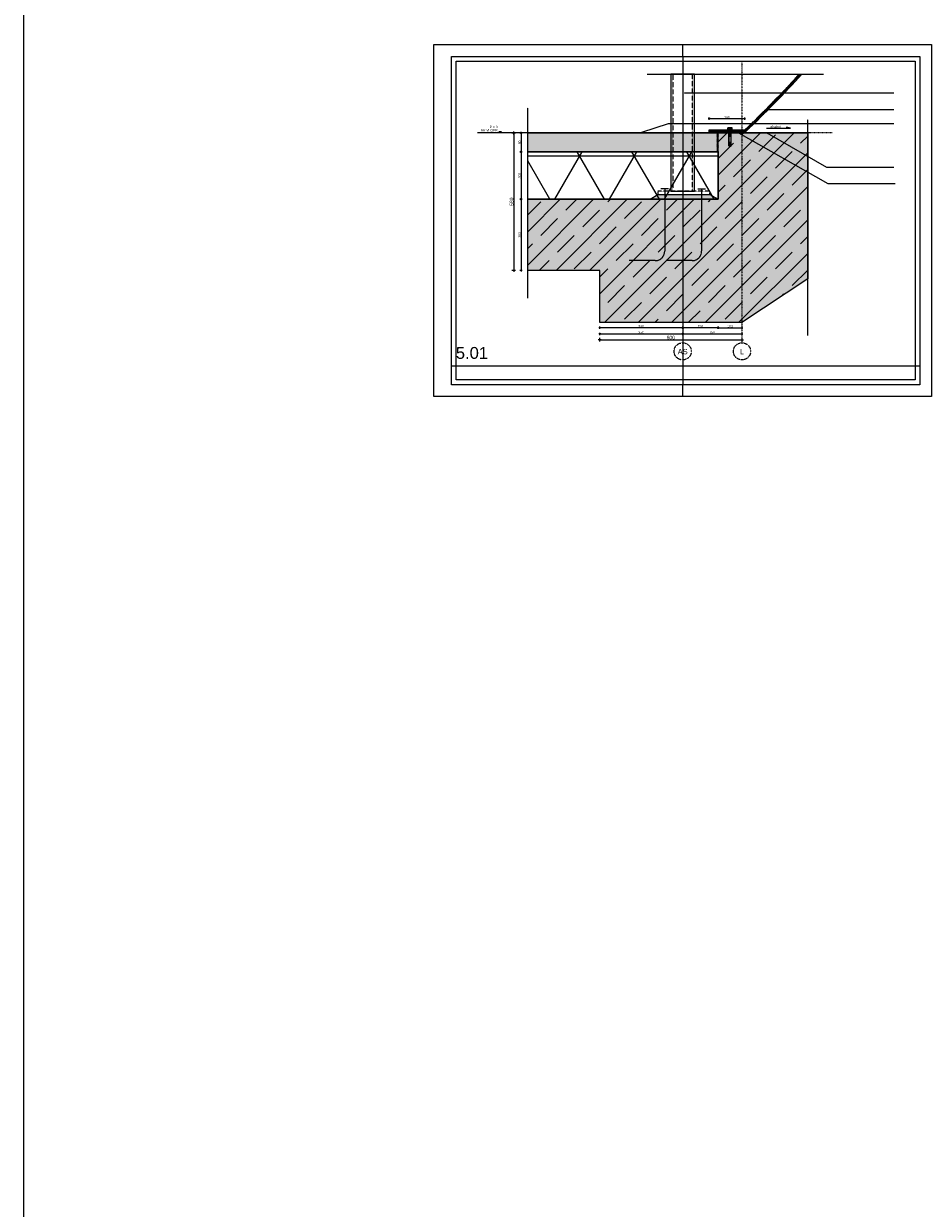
# Model space of a CAD drawing. Header units: metres. Extents: x 135527 to 1530300, y -118103 to -69281.
# Tile 1 of 89: x 140583 to 144399, y -109253 to -104254. Entities that reach past the tile are written whole.
import ezdxf
from ezdxf.enums import TextEntityAlignment as Align

# ---------------------------------------------------------------- set-up
doc = ezdxf.new("R2010")
doc.units = ezdxf.units.M
doc.header["$LTSCALE"] = 0.1
doc.set_wipeout_variables(frame=1)
doc.header["$PDMODE"] = 35
for name, pattern in [('DASHDOT2', [12.7, 6.35, -3.175, 0, -3.175]), ('DASHED', [0.75, 0.5, -0.25]), ('HIDDEN', [0.375, 0.25, -0.125]), ('HIDDEN2', [4.7625, 3.175, -1.5875])]:
    doc.linetypes.add(name, pattern=pattern)
doc.layers.get('DEFPOINTS').update_dxf_attribs({"color": 6})
for name, color, linetype in [('22', 7, 'Continuous'), ('32', 4, 'Continuous'), ('_01-STRAMIENEN', 8, 'DASHDOT2'), ('_01_Afbreeklijnen', 2, 'HIDDEN'), ('_01_Hoogtelijnen', 253, 'HIDDEN'), ('_02-SECTION', 2, 'Continuous'), ('_02-section-thick', 3, 'Continuous'), ('_03-PROJECTION', 1, 'Continuous'), ('_04-HIDDEN', 7, 'HIDDEN2'), ('_04-plafond', 252, 'HIDDEN2'), ('_05text100', 8, 'Continuous'), ('_06-DIMENSIONS', 7, 'Continuous'), ('_06dimentions5', 7, 'Continuous'), ('_07-SYMBOLS', 8, 'Continuous'), ('_09-HATCH', 7, 'Continuous'), ('_09hatchMask', 7, 'Continuous'), ('_11-BLOCKS', 7, 'Continuous')]:
    doc.layers.add(name, color=color, linetype=linetype)
doc.layers.add('28', color=6, linetype='Continuous', plot=False)
doc.layers.add('_01Hulplijnen', color=6, linetype='Continuous', plot=False)
doc.styles.add('NIO 1_100 klein', font='arial.ttf', dxfattribs={"height": 200})
doc.styles.add('NIOstandard', font='arial.ttf')
doc.dimstyles.new('NIO-100-KLEIN', dxfattribs={"dimtxt": 200, "dimasz": 20, "dimexe": 2, "dimexo": 5, "dimgap": 20, "dimtad": 1, "dimdec": 0, "dimzin": 0, "dimdsep": 46, "dimtxsty": 'NIOstandard', "dimblk1": 'MAATSTR', "dimblk2": 'MAATSTR', "dimsah": 1, "dimcen": 0, "dimdle": 1.5, "dimse1": 1, "dimse2": 1, "dimclrd": 7, "dimclre": 256, "dimclrt": 256, "dimazin": 0, "dimtfac": 1, "dimtdec": 0, "dimtofl": 0, "dimtmove": 1, "dimatfit": 2, "dimldrblk": 'MAATSTR', "dimfxl": 1, "dimtvp": 1, "dimtolj": 1, "dimtzin": 0, "dimarcsym": 0})
doc.dimstyles.new('NIO-5-GROOT', dxfattribs={"dimtxt": 15, "dimasz": 1.5, "dimexe": 2, "dimexo": 5, "dimgap": 1.5, "dimtad": 1, "dimdec": 0, "dimzin": 0, "dimdsep": 46, "dimtxsty": 'NIOstandard', "dimblk1": 'MAATSTR', "dimblk2": 'MAATSTR', "dimsah": 1, "dimcen": 0, "dimdle": 1.5, "dimse1": 1, "dimse2": 1, "dimclrd": 7, "dimclre": 256, "dimclrt": 256, "dimazin": 0, "dimtfac": 1, "dimtdec": 0, "dimtofl": 0, "dimtmove": 1, "dimatfit": 2, "dimldrblk": 'MAATSTR', "dimfxl": 1, "dimtvp": 1, "dimtolj": 1, "dimtzin": 0, "dimarcsym": 0})
doc.dimstyles.new('NIO-5-KLEIN', dxfattribs={"dimtxt": 10, "dimasz": 1, "dimexe": 2, "dimexo": 5, "dimgap": 1, "dimtad": 1, "dimdec": 0, "dimzin": 0, "dimdsep": 46, "dimtxsty": 'NIOstandard', "dimblk1": 'MAATSTR', "dimblk2": 'MAATSTR', "dimsah": 1, "dimcen": 0, "dimdle": 1.5, "dimse1": 1, "dimse2": 1, "dimclrd": 7, "dimclre": 256, "dimclrt": 256, "dimazin": 0, "dimtfac": 1, "dimtdec": 0, "dimtofl": 0, "dimtmove": 1, "dimatfit": 2, "dimldrblk": 'MAATSTR', "dimfxl": 1, "dimtvp": 1, "dimtolj": 1, "dimtzin": 0, "dimarcsym": 0})

# ---------------------------------------------------------------- blocks, each defined once
blk = doc.blocks.new('detailkader')
at = {"layer": 'DEFPOINTS'}
for p, q in [((1067.7, 1426.6), (1067.7, 1476.6)), ((1067.7, 1426.6), (1067.7, 41.6)), ((1067.7, -8.4), (1067.7, 41.6))]:
    blk.add_line(p, q, dxfattribs=at)
for points in [[(17.7, 1476.6), (2117.7, 1476.6), (2117.7, -8.4), (17.7, -8.4)], [(92.7, 1426.6), (2067.7, 1426.6), (2067.7, 41.6), (92.7, 41.6)], [(112.7, 1406.6), (2047.7, 1406.6), (2047.7, 61.6), (112.7, 61.6)], [(92.7, 121.6), (2067.7, 121.6), (2067.7, 41.6), (92.7, 41.6)]]:
    blk.add_lwpolyline(points, close=True, dxfattribs=at)
at = {"layer": 'DEFPOINTS', "style": 'NIO 1_100 klein'}
blk.add_attdef('DETAILNUMMER', (110.9, 150.7), '', height=50, dxfattribs=at)
blk = doc.blocks.new('*U150')
at = {"layer": '_09-HATCH', "ltscale": 10}
h = blk.add_hatch(dxfattribs=at)
h.set_pattern_fill('NET3', color=256, scale=63, style=0)
h.set_pattern_definition([(0, (-194896.68, 0), (0, 200.025), []), (60, (-194896.68, 0), (-173.22673, 100.0125), []), (120, (-194896.68, 0), (-173.22673, -100.0125), [])])
h.paths.add_polyline_path([(-16794.9, 0), (-15991.2, 0), (-15991.2, 200), (-16794.9, 200)])
at = {"layer": '_02-SECTION', "color": 1}
blk.add_lwpolyline([(-16794.9, 0), (-15991.2, 0), (-15991.2, 200), (-16794.9, 200)], close=True, dxfattribs=at)
blk = doc.blocks.new('MAATSTR')
at = {"linetype": 'Continuous'}
for p, q in [((0, 5), (0, -5)), ((-4.17, 0), (4.17, 0))]:
    blk.add_line(p, q, dxfattribs=at)
at = {"linetype": 'Continuous', "const_width": 1.5}
blk.add_lwpolyline([(-0.75, 0, 1), (0.75, 0, 1)], format="xyb", close=True, dxfattribs=at)
blk = doc.blocks.new('*D151')
at = {"layer": '_06dimentions5', "color": 7, "lineweight": -2, "transparency": 16777216}
blk.add_line((143014.3, -105587.4), (143611.3, -105587.4), dxfattribs=at)
at = {"layer": 'DEFPOINTS', "color": 0, "transparency": 16777216}
for p in [(143012.8, -105514.7), (143612.8, -105514.7), (143612.8, -105587.4)]:
    blk.add_point(p, dxfattribs=at)
at = {"layer": '_06dimentions5', "color": 7, "lineweight": -2, "transparency": 16777216, "xscale": 1.5, "yscale": 1.5, "zscale": 1.5, "rotation": 180}
blk.add_blockref('MAATSTR', (143012.8, -105587.4), dxfattribs=at)
at = {"layer": '_06dimentions5', "color": 7, "lineweight": -2, "transparency": 16777216, "xscale": 1.5, "yscale": 1.5, "zscale": 1.5}
blk.add_blockref('MAATSTR', (143612.8, -105587.4), dxfattribs=at)
at = {"layer": '_06dimentions5', "transparency": 16777216, "insert": (143312.8, -105578.2), "char_height": 15, "attachment_point": 5, "style": 'NIOstandard'}
blk.add_mtext('\\A1;600', dxfattribs=at)
blk = doc.blocks.new('*D152')
at = {"layer": '_06dimentions5', "color": 7, "lineweight": -2, "transparency": 16777216}
blk.add_line((143013.8, -105562.6), (143361.8, -105562.6), dxfattribs=at)
at = {"layer": 'DEFPOINTS', "color": 0, "transparency": 16777216}
for p in [(143012.8, -105514.7), (143362.8, -105514.7), (143362.8, -105562.6)]:
    blk.add_point(p, dxfattribs=at)
at = {"layer": '_06dimentions5', "color": 7, "lineweight": -2, "transparency": 16777216, "rotation": 180}
blk.add_blockref('MAATSTR', (143012.8, -105562.6), dxfattribs=at)
at = {"layer": '_06dimentions5', "color": 7, "lineweight": -2, "transparency": 16777216}
blk.add_blockref('MAATSTR', (143362.8, -105562.6), dxfattribs=at)
at = {"layer": '_06dimentions5', "transparency": 16777216, "insert": (143187.8, -105556.5), "char_height": 10, "attachment_point": 5, "style": 'NIOstandard'}
blk.add_mtext('\\A1;350', dxfattribs=at)
blk = doc.blocks.new('*D153')
at = {"layer": '_06dimentions5', "color": 7, "lineweight": -2, "transparency": 16777216}
blk.add_line((143363.8, -105562.6), (143611.8, -105562.6), dxfattribs=at)
at = {"layer": 'DEFPOINTS', "color": 0, "transparency": 16777216}
for p in [(143362.8, -105514.7), (143612.8, -105514.7), (143612.8, -105562.6)]:
    blk.add_point(p, dxfattribs=at)
at = {"layer": '_06dimentions5', "color": 7, "lineweight": -2, "transparency": 16777216, "rotation": 180}
blk.add_blockref('MAATSTR', (143362.8, -105562.6), dxfattribs=at)
at = {"layer": '_06dimentions5', "color": 7, "lineweight": -2, "transparency": 16777216}
blk.add_blockref('MAATSTR', (143612.8, -105562.6), dxfattribs=at)
at = {"layer": '_06dimentions5', "transparency": 16777216, "insert": (143487.8, -105556.5), "char_height": 10, "attachment_point": 5, "style": 'NIOstandard'}
blk.add_mtext('\\A1;250', dxfattribs=at)
blk = doc.blocks.new('as')
at = {"layer": '_01-STRAMIENEN', "ltscale": 0.4}
blk.add_circle((0, 1209), 1209, dxfattribs=at)
at = {"layer": '_01-STRAMIENEN', "ltscale": 0.4, "style": 'NIOstandard'}
blk.add_attdef('R01', text='', height=750, dxfattribs=at).set_placement((0, 801), align=Align.CENTER)
blk = doc.blocks.new('*U154')
at = {"color": 0, "linetype": 'Continuous'}
for p, q in [((-9.2, -6.8), (-9.2, 6.8)), ((-0.7, 9.1), (-8.5, 9.1)), ((-0.7, 4.5), (-8.5, 4.5)), ((-6.5, -6.8), (-6.5, 6.8)), ((-0.6, 9.1), (-5.9, 9.1)), ((-0.6, 4.5), (-5.9, 4.5)), ((-0.6, -9.1), (-0.6, 9.1)), ((-0.6, 7.2), (-0.6, 9.1)), ((0, 7.2), (-0.6, 7.2)), ((0, -7.2), (0, 7.2)), ((0, -6.8), (0, 6.8)), ((67.4, 4.9), (0, 4.9)), ((2.2, -4.9), (2.2, 4.9)), ((67.4, -4.9), (67.4, 4.9)), ((69.1, 3.3), (67.4, 4.9)), ((69.1, -3.3), (69.1, 3.3)), ((-0.7, -4.5), (-8.5, -4.5)), ((-0.7, -9.1), (-8.5, -9.1)), ((-0.6, -4.5), (-5.9, -4.5)), ((-0.6, -9.1), (-5.9, -9.1)), ((-0.6, -7.2), (-0.6, -9.1)), ((0, -7.2), (-0.6, -7.2)), ((67.4, -4.9), (0, -4.9)), ((69.1, -3.3), (67.4, -4.9))]:
    blk.add_line(p, q, dxfattribs=at)
at = {"color": 0, "linetype": 'DASHED'}
for p, q in [((67.4, 3.3), (2.2, 3.3)), ((67.4, -3.3), (2.2, -3.3))]:
    blk.add_line(p, q, dxfattribs=at)
at = {"color": 0, "linetype": 'Continuous'}
for centre, radius, start, end in [((-5, 6.8), 4.19, 147.1328, 212.8672), ((6.6, 0), 15.7, 163.2213, 196.7787), ((-2.3, 6.8), 4.19, 147.1328, 212.8672), ((9.2, 0), 15.7, 163.2213, 196.7787), ((-4.2, 6.8), 4.19, 327.1328, 32.8672), ((-15.7, 0), 15.7, 343.2213, 16.7787), ((-5, -6.8), 4.19, 147.1328, 212.8672), ((-2.3, -6.8), 4.19, 147.1328, 212.8672), ((-4.2, -6.8), 4.19, 327.1328, 32.8672)]:
    blk.add_arc(centre, radius, start, end, dxfattribs=at)
blk = doc.blocks.new('*D158')
at = {"layer": 'DEFPOINTS', "color": 0, "transparency": 16777216}
for p in [(-519.5, 90), (-462.8, 90), (-519.5, 0)]:
    blk.add_point(p, dxfattribs=at)
at = {"layer": '_01Hulplijnen', "transparency": 16777216, "insert": (-495.6, 60), "char_height": 25, "attachment_point": 5, "rotation": 90, "style": 'NIOstandard'}
blk.add_mtext('\\A1;90', dxfattribs=at)
blk = doc.blocks.new('_None')
blk = doc.blocks.new('Peil03')
at = {"layer": '_07-SYMBOLS', "ltscale": 0.4}
blk.add_hatch(color=256, dxfattribs=at).paths.add_polyline_path([(-293, 87), (-118, 87), (-205, 0)])
blk.add_line((0, 0), (-1146, 0), dxfattribs=at)
at = {"layer": '_07-SYMBOLS', "ltscale": 0.4, "style": 'NIOstandard'}
for tag, p in [('$PUNT', (-308, 62)), ('$PEIL2', (-308, 201))]:
    blk.add_attdef(tag, text='', height=99, dxfattribs=at).set_placement(p, align=Align.RIGHT)
blk = doc.blocks.new('*D159')
at = {"layer": '_06-DIMENSIONS', "color": 7, "lineweight": -2, "transparency": 16777216}
blk.add_line((142681.1, -104715.7), (142681.1, -104793.7), dxfattribs=at)
at = {"layer": 'DEFPOINTS', "color": 0, "transparency": 16777216}
for p in [(142709.2, -104714.7), (142681.1, -104794.7), (142709.2, -104794.7)]:
    blk.add_point(p, dxfattribs=at)
at = {"layer": '_06-DIMENSIONS', "color": 7, "lineweight": -2, "transparency": 16777216}
for p, rotation in [((142681.1, -104714.7), 90), ((142681.1, -104794.7), 270)]:
    blk.add_blockref('MAATSTR', p, dxfattribs=dict(at, rotation=rotation))
at = {"layer": '_06-DIMENSIONS', "transparency": 16777216, "insert": (142675, -104754.7), "char_height": 10, "attachment_point": 5, "rotation": 90, "style": 'NIOstandard'}
blk.add_mtext('\\A1;80', dxfattribs=at)
blk = doc.blocks.new('*D160')
at = {"layer": '_06-DIMENSIONS', "color": 7, "lineweight": -2, "transparency": 16777216}
blk.add_line((142681.1, -104795.7), (142681.1, -104993.7), dxfattribs=at)
at = {"layer": 'DEFPOINTS', "color": 0, "transparency": 16777216}
for p in [(142709.2, -104794.7), (142681.1, -104994.7), (142709.2, -104994.7)]:
    blk.add_point(p, dxfattribs=at)
at = {"layer": '_06-DIMENSIONS', "color": 7, "lineweight": -2, "transparency": 16777216}
for p, rotation in [((142681.1, -104794.7), 90), ((142681.1, -104994.7), 270)]:
    blk.add_blockref('MAATSTR', p, dxfattribs=dict(at, rotation=rotation))
at = {"layer": '_06-DIMENSIONS', "transparency": 16777216, "insert": (142675, -104894.7), "char_height": 10, "attachment_point": 5, "rotation": 90, "style": 'NIOstandard'}
blk.add_mtext('\\A1;200', dxfattribs=at)
blk = doc.blocks.new('*D161')
at = {"layer": '_06-DIMENSIONS', "color": 7, "lineweight": -2, "transparency": 16777216}
blk.add_line((142681.1, -104995.7), (142681.1, -105293.7), dxfattribs=at)
at = {"layer": 'DEFPOINTS', "color": 0, "transparency": 16777216}
for p in [(142709.2, -104994.7), (142681.1, -105294.7), (142709.2, -105294.7)]:
    blk.add_point(p, dxfattribs=at)
at = {"layer": '_06-DIMENSIONS', "color": 7, "lineweight": -2, "transparency": 16777216}
for p, rotation in [((142681.1, -104994.7), 90), ((142681.1, -105294.7), 270)]:
    blk.add_blockref('MAATSTR', p, dxfattribs=dict(at, rotation=rotation))
at = {"layer": '_06-DIMENSIONS', "transparency": 16777216, "insert": (142675, -105144.7), "char_height": 10, "attachment_point": 5, "rotation": 90, "style": 'NIOstandard'}
blk.add_mtext('\\A1;300', dxfattribs=at)
blk = doc.blocks.new('*D162')
at = {"layer": '_06-DIMENSIONS', "color": 7, "lineweight": -2, "transparency": 16777216}
blk.add_line((142650.2, -104716.2), (142650.2, -105293.2), dxfattribs=at)
at = {"layer": 'DEFPOINTS', "color": 0, "transparency": 16777216}
for p in [(142709.2, -104714.7), (142650.2, -105294.7), (142709.2, -105294.7)]:
    blk.add_point(p, dxfattribs=at)
at = {"layer": '_06-DIMENSIONS', "color": 7, "lineweight": -2, "transparency": 16777216, "xscale": 1.5, "yscale": 1.5, "zscale": 1.5}
for p, rotation in [((142650.2, -104714.7), 90), ((142650.2, -105294.7), 270)]:
    blk.add_blockref('MAATSTR', p, dxfattribs=dict(at, rotation=rotation))
at = {"layer": '_06-DIMENSIONS', "transparency": 16777216, "insert": (142641.1, -105004.7), "char_height": 15, "attachment_point": 5, "rotation": 90, "style": 'NIOstandard'}
blk.add_mtext('\\A1;580', dxfattribs=at)
blk = doc.blocks.new('*D182')
at = {"layer": '_06-DIMENSIONS', "color": 7, "lineweight": -2, "transparency": 16777216}
blk.add_line((143513.8, -105536.5), (143611.8, -105536.5), dxfattribs=at)
at = {"layer": 'DEFPOINTS', "color": 0, "transparency": 16777216}
for p in [(143512.8, -104994.7), (143612.8, -105006.1), (143612.8, -105536.5)]:
    blk.add_point(p, dxfattribs=at)
at = {"layer": '_06-DIMENSIONS', "color": 7, "lineweight": -2, "transparency": 16777216, "rotation": 180}
blk.add_blockref('MAATSTR', (143512.8, -105536.5), dxfattribs=at)
at = {"layer": '_06-DIMENSIONS', "color": 7, "lineweight": -2, "transparency": 16777216}
blk.add_blockref('MAATSTR', (143612.8, -105536.5), dxfattribs=at)
at = {"layer": '_06-DIMENSIONS', "transparency": 16777216, "insert": (143562.8, -105530.3), "char_height": 10, "attachment_point": 5, "style": 'NIOstandard'}
blk.add_mtext('\\A1;100', dxfattribs=at)
blk = doc.blocks.new('*D183')
at = {"layer": '_06-DIMENSIONS', "color": 7, "lineweight": -2, "transparency": 16777216}
blk.add_line((143511.8, -105536.5), (143363.8, -105536.5), dxfattribs=at)
at = {"layer": 'DEFPOINTS', "color": 0, "transparency": 16777216}
for p in [(143512.8, -104994.7), (143362.8, -105527.3), (143362.8, -105536.5)]:
    blk.add_point(p, dxfattribs=at)
at = {"layer": '_06-DIMENSIONS', "color": 7, "lineweight": -2, "transparency": 16777216, "rotation": 180}
blk.add_blockref('MAATSTR', (143362.8, -105536.5), dxfattribs=at)
at = {"layer": '_06-DIMENSIONS', "color": 7, "lineweight": -2, "transparency": 16777216}
blk.add_blockref('MAATSTR', (143512.8, -105536.5), dxfattribs=at)
at = {"layer": '_06-DIMENSIONS', "transparency": 16777216, "insert": (143437.8, -105530.3), "char_height": 10, "attachment_point": 5, "style": 'NIOstandard'}
blk.add_mtext('\\A1;150', dxfattribs=at)
blk = doc.blocks.new('*D184')
at = {"layer": '_06-DIMENSIONS', "color": 7, "lineweight": -2, "transparency": 16777216}
blk.add_line((143361.8, -105536.5), (143013.8, -105536.5), dxfattribs=at)
at = {"layer": 'DEFPOINTS', "color": 0, "transparency": 16777216}
for p in [(143012.8, -105514.7), (143362.8, -105527.3), (143012.8, -105536.5)]:
    blk.add_point(p, dxfattribs=at)
at = {"layer": '_06-DIMENSIONS', "color": 7, "lineweight": -2, "transparency": 16777216, "rotation": 180}
blk.add_blockref('MAATSTR', (143012.8, -105536.5), dxfattribs=at)
at = {"layer": '_06-DIMENSIONS', "color": 7, "lineweight": -2, "transparency": 16777216}
blk.add_blockref('MAATSTR', (143362.8, -105536.5), dxfattribs=at)
at = {"layer": '_06-DIMENSIONS', "transparency": 16777216, "insert": (143187.8, -105530.3), "char_height": 10, "attachment_point": 5, "style": 'NIOstandard'}
blk.add_mtext('\\A1;350', dxfattribs=at)
blk = doc.blocks.new('*U70')
at = {"layer": '_03-PROJECTION', "ltscale": 100}
h = blk.add_hatch(color=252, dxfattribs=at)
edge = h.paths.add_edge_path()
edge.add_ellipse((16.8, -5), major_axis=(-9.15, 0), ratio=0.546711, start_angle=0, end_angle=360, ccw=False)
for centre in [(-3.1, -5), (-1, -5), (1, -5)]:
    blk.add_arc(centre, 5.89, 301.88147, 58.11853, dxfattribs=at)
at = {"layer": '_03-PROJECTION', "ltscale": 100, "extrusion": (0, 0, -1)}
blk.add_ellipse((16.8, -5), major_axis=(-9.15, 0), ratio=0.546711, start_param=-1.570796, end_param=4.712389, dxfattribs=at)
at = {"layer": 'DEFPOINTS'}
for p, q in [((0, 0), (28.8, 0)), ((0, -10), (29.2, -10))]:
    blk.add_line(p, q, dxfattribs=at)
blk = doc.blocks.new('*D185')
at = {"layer": '_06-DIMENSIONS', "color": 7, "lineweight": -2, "transparency": 16777216}
blk.add_line((143475.3, -104654.1), (143622.9, -104654.1), dxfattribs=at)
at = {"layer": 'DEFPOINTS', "color": 0, "transparency": 16777216}
for p in [(143623.9, -104654.1), (143474.3, -104701.7), (143623.9, -104701.7)]:
    blk.add_point(p, dxfattribs=at)
at = {"layer": '_06-DIMENSIONS', "color": 7, "lineweight": -2, "transparency": 16777216, "rotation": 180}
blk.add_blockref('MAATSTR', (143474.3, -104654.1), dxfattribs=at)
at = {"layer": '_06-DIMENSIONS', "color": 7, "lineweight": -2, "transparency": 16777216}
blk.add_blockref('MAATSTR', (143623.9, -104654.1), dxfattribs=at)
at = {"layer": '_06-DIMENSIONS', "transparency": 16777216, "insert": (143549.1, -104648), "char_height": 10, "attachment_point": 5, "style": 'NIOstandard'}
blk.add_mtext('\\A1;150', dxfattribs=at)
blk = doc.blocks.new('*U86')
at = {"layer": '_05text100', "color": 7}
blk.add_lwpolyline([(-2035, 0), (0, 0), (-339, 105), (-339, 0)], dxfattribs=at)
at = {"layer": '_05text100', "color": 7, "insert": (-1256, 250), "char_height": 200, "width": 1630.38, "attachment_point": 2, "style": 'NIOstandard'}
blk.add_mtext('{\\fArial|b0|i0|c238|p34;afschot }', dxfattribs=at)
blk = doc.blocks.new('*U157')
at = {"layer": '_09-HATCH'}
blk.add_hatch(color=253, dxfattribs=at).paths.add_polyline_path([(-519.5, 10), (279.2, 10), (279.2, 90), (-519.5, 90)])
at = {"layer": '_02-SECTION'}
blk.add_lwpolyline([(-519.5, 10), (279.2, 10), (279.2, 90), (-519.5, 90)], close=True, dxfattribs=at)
at = {"layer": '_01Hulplijnen'}
dim = blk.add_linear_dim(base=(-462.8, 90), p1=(-519.5, 0), p2=(-519.5, 90), angle=90, dimstyle='NIO-100-KLEIN', override={"dimtxt": 25, "dimblk1": 'None', "dimblk2": 'None', "dimsd1": 1, "dimsd2": 1, "dimtmove": 0}, dxfattribs=at)
dim.commit()
dim.dimension.update_dxf_attribs({"geometry": '*D158', "text_midpoint": (-462.8, 60), "dimtype": 160})

msp = doc.modelspace()

# ---------------------------------------------------------------- hatches: boundary and pattern name
at = {"layer": '_03-PROJECTION'}
h = msp.add_hatch(dxfattribs=at)
h.set_pattern_fill('NET3', color=256, scale=2)
h.set_pattern_definition([(0, (-138.098, -8e-05), (0, 6.35), []), (60, (-138.098, -8e-05), (-5.49926131, 3.175), []), (120, (-138.098, -8e-05), (-5.49926131, -3.175), [])])
edge = h.paths.add_edge_path()
edge.add_arc((140260.6, -101186), 4874.1, 313.7257, 317.6983, ccw=False)
edge.add_arc((143626.1, -104704.7), 5, 270, 313.7257, ccw=False)
edge.add_line((143626.1, -104709.7), (143474.3, -104709.7))
edge.add_line((143474.3, -104709.7), (143474.3, -104701.7))
edge.add_line((143474.3, -104701.7), (143624.9, -104701.7))
edge.add_arc((140260.6, -101186), 4866.1, 313.7399, 317.6126)
edge.add_arc((143860.1, -104306.3), 160.2, 268.0637, 271.9363)
h = msp.add_hatch(color=253, dxfattribs=at)
h.dxf.hatch_style = 1
h.paths.add_polyline_path([(142709.2, -105294.7), (142709.2, -104994.7), (143512.8, -104994.7), (143512.8, -104714.7), (143890.1, -104714.7), (143890.1, -105329.8), (143612.8, -105514.7), (143012.8, -105514.7), (143012.8, -105294.7)])
h = msp.add_hatch(dxfattribs=at)
h.set_pattern_fill('ANSI37', color=256, style=0)
h.set_pattern_definition([(45, (143390.909, -104713.6602), (-2.245064, 2.245064), []), (135, (143390.909, -104713.6602), (-2.245064, -2.245064), [])])
h.paths.add_polyline_path([(143612.8, -104714.7), (143612.8, -104709.7), (143501.2, -104709.7), (143501.2, -104714.7)])
h = msp.add_hatch(dxfattribs=at)
h.set_pattern_fill('ANSI37', color=256, angle=90, style=0)
h.set_pattern_definition([(135, (143511.839, -104936.5903), (-2.245064, -2.245064), []), (225, (143511.839, -104936.5903), (2.245064, -2.245064), [])])
h.paths.add_polyline_path([(143512.8, -104714.7), (143507.8, -104714.7), (143507.8, -104794.7), (143512.8, -104794.7)])
h = msp.add_hatch(dxfattribs=at)
h.set_pattern_fill('AR-SAND', color=256, scale=0.1)
h.paths.add_polyline_path([(143257.8, -104974.7), (143477.8, -104974.7), (143512.8, -104994.7), (143226.2, -104994.7)])
at = {"layer": '_09-HATCH'}
h = msp.add_hatch(dxfattribs=at)
h.set_pattern_fill('JIS_STN_1E', color=256, scale=100, style=0)
h.set_pattern_definition([(45, (-212.53, 0), (-70.71068, 70.71068), []), (45, (-142.03, 0), (-70.71068, 70.71068), [100, -50])])
h.paths.add_polyline_path([(142709.2, -105294.7), (142709.2, -104994.7), (143512.8, -104994.7), (143512.8, -104714.7), (143890.1, -104714.7), (143890.1, -105329.8), (143612.8, -105514.7), (143012.8, -105514.7), (143012.8, -105294.7)])

# ---------------------------------------------------------------- linework, layer by layer
at = {"layer": '22'}
msp.add_line((143890.1, -104714.7), (143612.8, -104714.7), dxfattribs=at)
at = {"layer": '28'}
msp.add_line((143462.8, -104714.7), (142709.2, -104714.7), dxfattribs=at)
at = {"layer": '32'}
for p, q in [((143302.9, -104950.5), (143270.9, -104950.5)), ((143426.6, -104950.5), (143458.6, -104950.5))]:
    msp.add_line(p, q, dxfattribs=at)
at = {"layer": '32', "linetype": 'DASHED', "ltscale": 50}
for points in [[(143286.9, -104950.5), (143286.9, -105213.5, -0.414214), (143246.9, -105253.5), (143136.9, -105253.5)], [(143442.6, -104950.5), (143442.6, -105213.5, -0.414214), (143402.6, -105253.5), (143292.6, -105253.5)]]:
    msp.add_lwpolyline(points, format="xyb", dxfattribs=at)
at = {"layer": '_01-STRAMIENEN', "ltscale": 5}
for p, q in [((143362.8, -104412), (143362.8, -105600.1)), ((143612.8, -104412), (143612.8, -105600.1))]:
    msp.add_line(p, q, dxfattribs=at)
at = {"layer": '_01_Afbreeklijnen', "ltscale": 100}
for p, q in [((143212.7, -104466.4), (143956.3, -104466.4)), ((142709.2, -105411.6), (142709.2, -104608.5)), ((143890.1, -105569.6), (143890.1, -104657.5))]:
    msp.add_line(p, q, dxfattribs=at)
at = {"layer": '_01Hulplijnen'}
msp.add_lwpolyline([(140583.5, -101659.1), (213091.2, -101659.1), (213091.2, -118103.2), (140583.5, -118103.2)], close=True, dxfattribs=at)
at = {"layer": '_02-SECTION'}
msp.add_lwpolyline([(142709.2, -105294.7), (142709.2, -104994.7), (143512.8, -104994.7), (143512.8, -104714.7), (143890.1, -104714.7), (143890.1, -105329.8), (143612.8, -105514.7), (143012.8, -105514.7), (143012.8, -105294.7)], close=True, dxfattribs=at)
at = {"layer": '_02-section-thick'}
msp.add_lwpolyline([(143865.5, -104466.4, -0.017335), (143629.6, -104708.3, -0.193139), (143626.1, -104709.7), (143474.3, -104709.7), (143474.3, -104701.7), (143624.9, -104701.7, 0.016899), (143854.7, -104466.4, 0.016899)], format="xyb", close=True, dxfattribs=at)
at = {"layer": '_03-PROJECTION'}
for points in [[(143312.8, -104959.7), (143412.8, -104959.7), (143412.8, -104466.4), (143312.8, -104466.4)], [(143257.8, -104974.7), (143477.8, -104974.7), (143512.8, -104994.7), (143226.2, -104994.7)]]:
    msp.add_lwpolyline(points, close=True, dxfattribs=at)
at = {"layer": '_03-PROJECTION', "color": 3, "linetype": 'HIDDEN', "ltscale": 50, "const_width": 3}
msp.add_lwpolyline([(142709.2, -104711.7), (143498.3, -104711.7)], dxfattribs=at)
at = {"layer": '_03-PROJECTION', "color": 2}
for points in [[(143612.8, -104714.7), (143612.8, -104709.7), (143501.2, -104709.7), (143501.2, -104714.7)], [(143512.8, -104714.7), (143507.8, -104714.7), (143507.8, -104794.7), (143512.8, -104794.7)]]:
    msp.add_lwpolyline(points, close=True, dxfattribs=at)
at = {"layer": '_04-HIDDEN'}
for points in [[(143320.8, -104959.7), (143404.8, -104959.7), (143404.8, -104466.4), (143320.8, -104466.4)], [(143257.8, -104974.7), (143477.8, -104974.7), (143477.8, -104959.7), (143257.8, -104959.7)]]:
    msp.add_lwpolyline(points, close=True, dxfattribs=at)
at = {"layer": 'DEFPOINTS'}
msp.add_line((143366.6, -104714.7), (142602, -104714.7), dxfattribs=at)

# ---------------------------------------------------------------- block references
at = {"layer": '_03-PROJECTION', "xscale": 0.5, "yscale": 0.5, "rotation": 180}
msp.add_blockref('*U70', (143627.4, -104714.7), dxfattribs=at)
at = {"layer": '_04-plafond', "ltscale": 100, "xscale": -1}
msp.add_blockref('*U150', (126717.9, -104994.7), dxfattribs=at)
at = {"layer": '_06dimentions5', "xscale": 0.1009848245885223, "yscale": 0.1009848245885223, "zscale": 0.1009848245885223}
msp.add_blockref('Peil03', (142613.1, -104714.7), dxfattribs=at).add_auto_attribs({'$PEIL2': 'P = 0', '$PUNT': 'BK VLOER'})
at = {"layer": '_11-BLOCKS', "xscale": 0.05, "yscale": 0.05, "zscale": 0.05}
msp.add_blockref('*U86', (143817.7, -104695.1), dxfattribs=at)
at = {"layer": '_11-BLOCKS', "xscale": -1}
msp.add_blockref('*U157', (142988.4, -104804.7), dxfattribs=at)
at = {"layer": '_11-BLOCKS'}
ref = msp.add_blockref('as', (143362.8, -105672.6), dxfattribs=dict(at, xscale=0.03000000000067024, yscale=0.03000000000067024, zscale=0.03000000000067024, rotation=5.805685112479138e-05))
ref.add_attrib('R01', 'AS', dxfattribs={"ltscale": 0.4, "height": 22.5, "rotation": 0.0001, "style": 'NIOstandard'}).set_placement((143362.8, -105648.6), align=Align.CENTER)
ref = msp.add_blockref('as', (143612.8, -105672.6), dxfattribs=dict(at, xscale=0.03000000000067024, yscale=0.03000000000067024, zscale=0.03000000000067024, rotation=5.805685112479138e-05))
ref.add_attrib('R01', 'L', dxfattribs={"ltscale": 0.4, "height": 22.5, "rotation": 0.0001, "style": 'NIOstandard'}).set_placement((143612.8, -105648.6), align=Align.CENTER)
at = {"layer": 'DEFPOINTS'}
msp.add_blockref('detailkader', (142295.1, -105818.6), dxfattribs=at).add_auto_attribs({'DETAILNUMMER': '5.01'})

# ---------------------------------------------------------------- dimensions: what is measured, and where the dimension line sits
at = {"layer": '_06-DIMENSIONS'}
for base, p1, p2, dimstyle, picture, middle in [((142650.2, -105294.7), (142709.2, -104714.7), (142709.2, -105294.7), 'NIO-5-GROOT', '*D162', (142641.1, -105004.7)), ((142681.1, -104794.7), (142709.2, -104714.7), (142709.2, -104794.7), 'NIO-5-KLEIN', '*D159', (142675, -104754.7)), ((142681.1, -104994.7), (142709.2, -104794.7), (142709.2, -104994.7), 'NIO-5-KLEIN', '*D160', (142675, -104894.7)), ((142681.1, -105294.7), (142709.2, -104994.7), (142709.2, -105294.7), 'NIO-5-KLEIN', '*D161', (142675, -105144.7))]:
    dim = msp.add_linear_dim(base=base, p1=p1, p2=p2, angle=90, dimstyle=dimstyle, dxfattribs=at)
    dim.commit()
    dim.dimension.update_dxf_attribs({"geometry": picture, "text_midpoint": middle})
for base, p1, p2, picture, middle in [((143362.8, -105536.5), (143512.8, -104994.7), (143362.8, -105527.3), '*D183', (143437.8, -105530.3)), ((143612.8, -105536.5), (143512.8, -104994.7), (143612.8, -105006.1), '*D182', (143562.8, -105530.3)), ((143012.8, -105536.5), (143362.8, -105527.3), (143012.8, -105514.7), '*D184', (143187.8, -105530.3))]:
    dim = msp.add_linear_dim(base=base, p1=p1, p2=p2, dimstyle='NIO-5-KLEIN', dxfattribs=at)
    dim.commit()
    dim.dimension.update_dxf_attribs({"geometry": picture, "text_midpoint": middle})
at = {"layer": '_06dimentions5'}
for base, p1, p2, dimstyle, picture, middle in [((143612.8, -105587.4), (143012.8, -105514.7), (143612.8, -105514.7), 'NIO-5-GROOT', '*D151', (143312.8, -105578.2)), ((143362.8, -105562.6), (143012.8, -105514.7), (143362.8, -105514.7), 'NIO-5-KLEIN', '*D152', (143187.8, -105556.5)), ((143612.8, -105562.6), (143362.8, -105514.7), (143612.8, -105514.7), 'NIO-5-KLEIN', '*D153', (143487.8, -105556.5))]:
    dim = msp.add_linear_dim(base=base, p1=p1, p2=p2, dimstyle=dimstyle, dxfattribs=at)
    dim.commit()
    dim.dimension.update_dxf_attribs({"geometry": picture, "text_midpoint": middle})

# ---------------------------------------------------------------- leaders
at = {"layer": '_03-PROJECTION'}
for points in [[(143371.3, -104546), (143969.6, -104546), (144253.7, -104546)], [(143717.1, -104615.3), (143969.6, -104615.3), (144253.7, -104615.3)], [(143717.1, -104714.7), (143969.6, -104858.6), (144253.7, -104858.6)]]:
    msp.add_leader(points, dimstyle='NIO-5-KLEIN', override={"dimasz": 5, "dimldrblk": 'Dot'}, dxfattribs=at)

# ---------------------------------------------------------------- next in the draw order: block references
at = {"layer": '_11-BLOCKS', "rotation": 270}
msp.add_blockref('*U154', (143562.8, -104701.7), dxfattribs=at)

# ---------------------------------------------------------------- next in the draw order: linework, layer by layer
at = {"layer": '_01_Hoogtelijnen', "ltscale": 50}
msp.add_line((143993.3, -104714.7), (142602, -104714.7), dxfattribs=at)

# ---------------------------------------------------------------- next in the draw order: dimensions: what is measured, and where the dimension line sits
at = {"layer": '_06-DIMENSIONS'}
dim = msp.add_linear_dim(base=(143623.9, -104654.1), p1=(143474.3, -104701.7), p2=(143623.9, -104701.7), dimstyle='NIO-5-KLEIN', dxfattribs=at)
dim.commit()
dim.dimension.update_dxf_attribs({"geometry": '*D185', "text_midpoint": (143549.1, -104648)})

# ---------------------------------------------------------------- next in the draw order: leaders
at = {"layer": '_03-PROJECTION'}
for points in [[(143190, -104711.7), (143302.9, -104674.6), (144253.7, -104674.6)], [(143588.4, -104708.6), (143974.6, -104928.1), (144258.7, -104928.1)]]:
    msp.add_leader(points, dimstyle='NIO-5-KLEIN', override={"dimasz": 5, "dimldrblk": 'Dot'}, dxfattribs=at)

doc.saveas('drawing.dxf')
